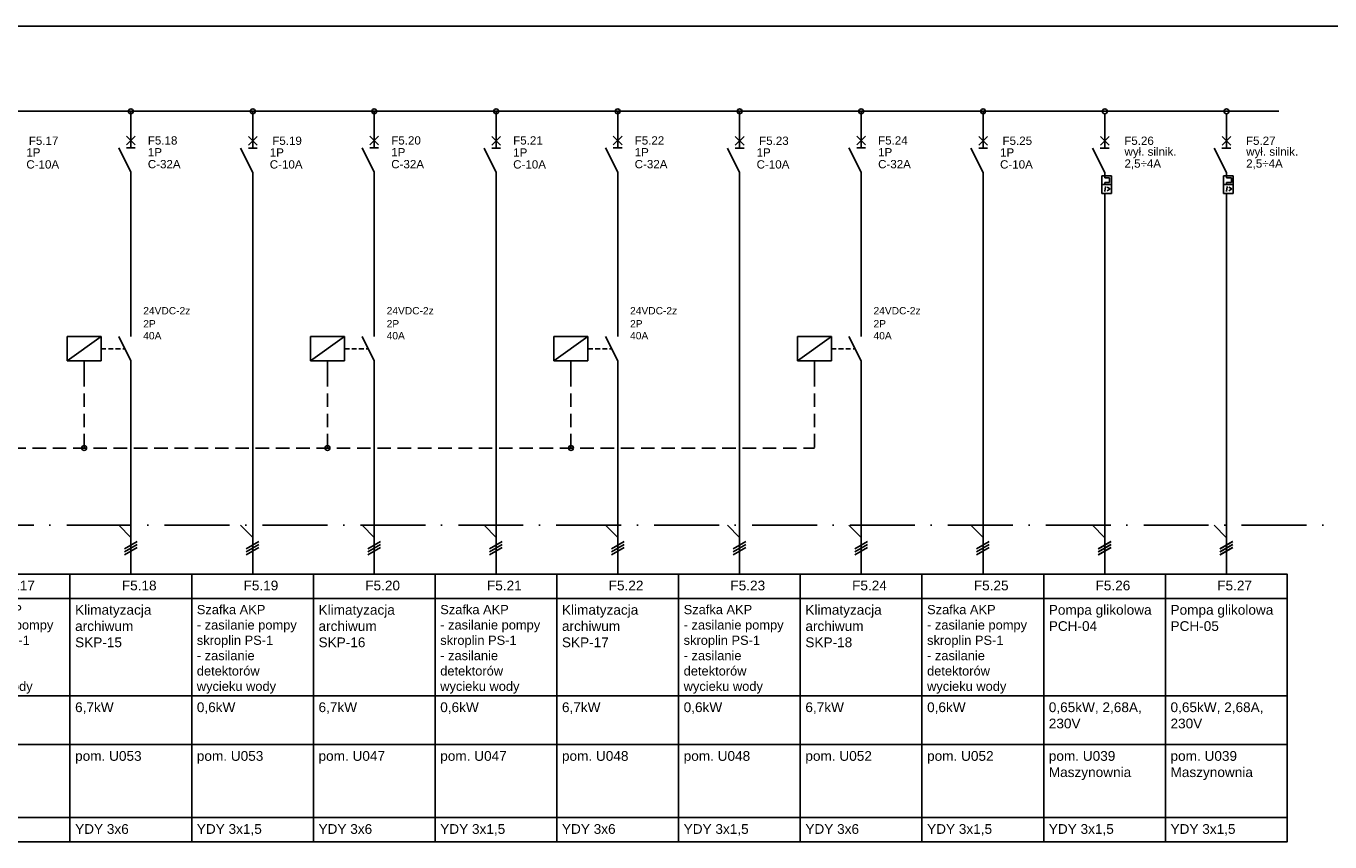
# Model space of a CAD drawing. Header units: centimetres. Extents: x -4250 to -484, y 169 to 6592.
# Tile 41 of 178: x -1846 to -1605, y 2408 to 2559. Entities that reach past the tile are written whole.
import ezdxf

# ---------------------------------------------------------------- set-up
doc = ezdxf.new("R2010")
doc.units = ezdxf.units.CM
for name, pattern in [('ACAD_ISO10W100', [18, 12, -3, 0, -3]), ('DASHED', [19.05, 12.7, -6.35]), ('DISCONTINU2', [0.375, 0.25, -0.125])]:
    doc.linetypes.add(name, pattern=pattern)
doc.layers.add('1', color=7, linetype='Continuous')
doc.styles.add('ArchiTECHStyle1', font='arial.ttf', dxfattribs={"height": 0.0032})
doc.styles.add('ARIAL', font='arial.ttf')

msp = doc.modelspace()

# ---------------------------------------------------------------- linework, layer by layer
msp.add_line((-2230.0822, 2543.1065), (-1614.229, 2543.1065))
at = {"color": 1, "linetype": 'DISCONTINU2', "ltscale": 10}
msp.add_line((-2155.8593, 2480.8837), (-1700.0699, 2480.8837), dxfattribs=at)
at = {"linetype": 'ACAD_ISO10W100'}
msp.add_line((-2652.7821, 2466.6065), (-1401.1789, 2466.6065), dxfattribs=at)
at = {"color": 1, "linetype": 'DISCONTINU2', "ltscale": 10}
for points in [[(-1835.0699, 2494.727), (-1835.0699, 2480.8837)], [(-1790.0699, 2494.727), (-1790.0699, 2480.8837)], [(-1745.0699, 2494.727), (-1745.0699, 2480.8837)], [(-1700.0699, 2494.727), (-1700.0699, 2480.8837)]]:
    msp.add_lwpolyline(points, dxfattribs=at)
at = {"color": 1}
for points in [[(-1860.1789, 2457.5975), (-1837.6789, 2457.5975), (-1837.6789, 2453.0975), (-1860.1789, 2453.0975), (-1860.1789, 2457.5975)], [(-1837.6789, 2457.5975), (-1815.1789, 2457.5975), (-1815.1789, 2453.0975), (-1837.6789, 2453.0975), (-1837.6789, 2457.5975)], [(-1815.1789, 2457.5975), (-1792.6789, 2457.5975), (-1792.6789, 2453.0975), (-1815.1789, 2453.0975), (-1815.1789, 2457.5975)], [(-1792.6789, 2457.5975), (-1770.1789, 2457.5975), (-1770.1789, 2453.0975), (-1792.6789, 2453.0975), (-1792.6789, 2457.5975)], [(-1770.1789, 2457.5975), (-1747.6789, 2457.5975), (-1747.6789, 2453.0975), (-1770.1789, 2453.0975), (-1770.1789, 2457.5975)], [(-1747.6789, 2457.5975), (-1725.1789, 2457.5975), (-1725.1789, 2453.0975), (-1747.6789, 2453.0975), (-1747.6789, 2457.5975)], [(-1725.1789, 2457.5975), (-1702.6789, 2457.5975), (-1702.6789, 2453.0975), (-1725.1789, 2453.0975), (-1725.1789, 2457.5975)], [(-1702.6789, 2457.5975), (-1680.1789, 2457.5975), (-1680.1789, 2453.0975), (-1702.6789, 2453.0975), (-1702.6789, 2457.5975)], [(-1680.1789, 2457.5975), (-1657.6789, 2457.5975), (-1657.6789, 2453.0975), (-1680.1789, 2453.0975), (-1680.1789, 2457.5975)], [(-1657.6789, 2457.5975), (-1635.1789, 2457.5975), (-1635.1789, 2453.0975), (-1657.6789, 2453.0975), (-1657.6789, 2457.5975)], [(-1635.1789, 2457.5975), (-1612.6789, 2457.5975), (-1612.6789, 2453.0975), (-1635.1789, 2453.0975), (-1635.1789, 2457.5975)], [(-1860.1789, 2453.0975), (-1837.6789, 2453.0975), (-1837.6789, 2435.0975), (-1860.1789, 2435.0975), (-1860.1789, 2453.0975)], [(-1837.6789, 2453.0975), (-1815.1789, 2453.0975), (-1815.1789, 2435.0975), (-1837.6789, 2435.0975), (-1837.6789, 2453.0975)], [(-1815.1789, 2453.0975), (-1792.6789, 2453.0975), (-1792.6789, 2435.0975), (-1815.1789, 2435.0975), (-1815.1789, 2453.0975)], [(-1792.6789, 2453.0975), (-1770.1789, 2453.0975), (-1770.1789, 2435.0975), (-1792.6789, 2435.0975), (-1792.6789, 2453.0975)], [(-1770.1789, 2453.0975), (-1747.6789, 2453.0975), (-1747.6789, 2435.0975), (-1770.1789, 2435.0975), (-1770.1789, 2453.0975)], [(-1747.6789, 2453.0975), (-1725.1789, 2453.0975), (-1725.1789, 2435.0975), (-1747.6789, 2435.0975), (-1747.6789, 2453.0975)], [(-1725.1789, 2453.0975), (-1702.6789, 2453.0975), (-1702.6789, 2435.0975), (-1725.1789, 2435.0975), (-1725.1789, 2453.0975)], [(-1702.6789, 2453.0975), (-1680.1789, 2453.0975), (-1680.1789, 2435.0975), (-1702.6789, 2435.0975), (-1702.6789, 2453.0975)], [(-1680.1789, 2453.0975), (-1657.6789, 2453.0975), (-1657.6789, 2435.0975), (-1680.1789, 2435.0975), (-1680.1789, 2453.0975)], [(-1657.6789, 2453.0975), (-1635.1789, 2453.0975), (-1635.1789, 2435.0975), (-1657.6789, 2435.0975), (-1657.6789, 2453.0975)], [(-1635.1789, 2453.0975), (-1612.6789, 2453.0975), (-1612.6789, 2435.0975), (-1635.1789, 2435.0975), (-1635.1789, 2453.0975)], [(-1860.1789, 2435.0975), (-1837.6789, 2435.0975), (-1837.6789, 2426.0975), (-1860.1789, 2426.0975), (-1860.1789, 2435.0975)], [(-1837.6789, 2435.0975), (-1815.1789, 2435.0975), (-1815.1789, 2426.0975), (-1837.6789, 2426.0975), (-1837.6789, 2435.0975)], [(-1815.1789, 2435.0975), (-1792.6789, 2435.0975), (-1792.6789, 2426.0975), (-1815.1789, 2426.0975), (-1815.1789, 2435.0975)], [(-1792.6789, 2435.0975), (-1770.1789, 2435.0975), (-1770.1789, 2426.0975), (-1792.6789, 2426.0975), (-1792.6789, 2435.0975)], [(-1770.1789, 2435.0975), (-1747.6789, 2435.0975), (-1747.6789, 2426.0975), (-1770.1789, 2426.0975), (-1770.1789, 2435.0975)], [(-1747.6789, 2435.0975), (-1725.1789, 2435.0975), (-1725.1789, 2426.0975), (-1747.6789, 2426.0975), (-1747.6789, 2435.0975)], [(-1725.1789, 2435.0975), (-1702.6789, 2435.0975), (-1702.6789, 2426.0975), (-1725.1789, 2426.0975), (-1725.1789, 2435.0975)], [(-1702.6789, 2435.0975), (-1680.1789, 2435.0975), (-1680.1789, 2426.0975), (-1702.6789, 2426.0975), (-1702.6789, 2435.0975)], [(-1680.1789, 2435.0975), (-1657.6789, 2435.0975), (-1657.6789, 2426.0975), (-1680.1789, 2426.0975), (-1680.1789, 2435.0975)], [(-1657.6789, 2435.0975), (-1635.1789, 2435.0975), (-1635.1789, 2426.0975), (-1657.6789, 2426.0975), (-1657.6789, 2435.0975)], [(-1635.1789, 2435.0975), (-1612.6789, 2435.0975), (-1612.6789, 2426.0975), (-1635.1789, 2426.0975), (-1635.1789, 2435.0975)], [(-1860.1789, 2426.0975), (-1837.6789, 2426.0975), (-1837.6789, 2412.5975), (-1860.1789, 2412.5975), (-1860.1789, 2426.0975)], [(-1837.6789, 2426.0975), (-1815.1789, 2426.0975), (-1815.1789, 2412.5975), (-1837.6789, 2412.5975), (-1837.6789, 2426.0975)], [(-1815.1789, 2426.0975), (-1792.6789, 2426.0975), (-1792.6789, 2412.5975), (-1815.1789, 2412.5975), (-1815.1789, 2426.0975)], [(-1792.6789, 2426.0975), (-1770.1789, 2426.0975), (-1770.1789, 2412.5975), (-1792.6789, 2412.5975), (-1792.6789, 2426.0975)], [(-1770.1789, 2426.0975), (-1747.6789, 2426.0975), (-1747.6789, 2412.5975), (-1770.1789, 2412.5975), (-1770.1789, 2426.0975)], [(-1747.6789, 2426.0975), (-1725.1789, 2426.0975), (-1725.1789, 2412.5975), (-1747.6789, 2412.5975), (-1747.6789, 2426.0975)], [(-1725.1789, 2426.0975), (-1702.6789, 2426.0975), (-1702.6789, 2412.5975), (-1725.1789, 2412.5975), (-1725.1789, 2426.0975)], [(-1702.6789, 2426.0975), (-1680.1789, 2426.0975), (-1680.1789, 2412.5975), (-1702.6789, 2412.5975), (-1702.6789, 2426.0975)], [(-1680.1789, 2426.0975), (-1657.6789, 2426.0975), (-1657.6789, 2412.5975), (-1680.1789, 2412.5975), (-1680.1789, 2426.0975)], [(-1657.6789, 2426.0975), (-1635.1789, 2426.0975), (-1635.1789, 2412.5975), (-1657.6789, 2412.5975), (-1657.6789, 2426.0975)], [(-1635.1789, 2426.0975), (-1612.6789, 2426.0975), (-1612.6789, 2412.5975), (-1635.1789, 2412.5975), (-1635.1789, 2426.0975)], [(-1860.1789, 2412.5975), (-1837.6789, 2412.5975), (-1837.6789, 2408.0975), (-1860.1789, 2408.0975), (-1860.1789, 2412.5975)], [(-1837.6789, 2412.5975), (-1815.1789, 2412.5975), (-1815.1789, 2408.0975), (-1837.6789, 2408.0975), (-1837.6789, 2412.5975)], [(-1815.1789, 2412.5975), (-1792.6789, 2412.5975), (-1792.6789, 2408.0975), (-1815.1789, 2408.0975), (-1815.1789, 2412.5975)], [(-1792.6789, 2412.5975), (-1770.1789, 2412.5975), (-1770.1789, 2408.0975), (-1792.6789, 2408.0975), (-1792.6789, 2412.5975)], [(-1770.1789, 2412.5975), (-1747.6789, 2412.5975), (-1747.6789, 2408.0975), (-1770.1789, 2408.0975), (-1770.1789, 2412.5975)], [(-1747.6789, 2412.5975), (-1725.1789, 2412.5975), (-1725.1789, 2408.0975), (-1747.6789, 2408.0975), (-1747.6789, 2412.5975)], [(-1725.1789, 2412.5975), (-1702.6789, 2412.5975), (-1702.6789, 2408.0975), (-1725.1789, 2408.0975), (-1725.1789, 2412.5975)], [(-1702.6789, 2412.5975), (-1680.1789, 2412.5975), (-1680.1789, 2408.0975), (-1702.6789, 2408.0975), (-1702.6789, 2412.5975)], [(-1680.1789, 2412.5975), (-1657.6789, 2412.5975), (-1657.6789, 2408.0975), (-1680.1789, 2408.0975), (-1680.1789, 2412.5975)], [(-1657.6789, 2412.5975), (-1635.1789, 2412.5975), (-1635.1789, 2408.0975), (-1657.6789, 2408.0975), (-1657.6789, 2412.5975)], [(-1635.1789, 2412.5975), (-1612.6789, 2412.5975), (-1612.6789, 2408.0975), (-1635.1789, 2408.0975), (-1635.1789, 2412.5975)]]:
    msp.add_lwpolyline(points, dxfattribs=at)
at = {"layer": '1'}
for p, q in [((-2652.7799, 2558.8557), (-1391.828, 2558.8557)), ((-1826.4289, 2527.3565), (-1826.4289, 2501.477)), ((-1803.887, 2527.3565), (-1803.887, 2457.5975)), ((-1781.4289, 2527.3565), (-1781.4289, 2501.477)), ((-1758.887, 2527.3565), (-1758.887, 2457.5975)), ((-1736.4289, 2527.3565), (-1736.4289, 2501.477)), ((-1713.887, 2527.3565), (-1713.887, 2457.5975)), ((-1691.4289, 2527.3565), (-1691.4289, 2501.477)), ((-1668.887, 2527.3565), (-1668.887, 2457.5975)), ((-1646.387, 2527.3565), (-1646.387, 2457.5975)), ((-1623.887, 2527.3565), (-1623.887, 2457.5975)), ((-1826.4289, 2496.977), (-1826.4289, 2457.5975)), ((-1781.4289, 2496.977), (-1781.4289, 2457.5975)), ((-1736.4289, 2496.977), (-1736.4289, 2457.5975)), ((-1691.4289, 2496.977), (-1691.4289, 2457.5975)), ((-1828.6789, 2466.6065), (-1826.4289, 2464.3565)), ((-1806.137, 2466.6065), (-1803.887, 2464.3565)), ((-1783.6789, 2466.6065), (-1781.4289, 2464.3565)), ((-1761.137, 2466.6065), (-1758.887, 2464.3565)), ((-1738.6789, 2466.6065), (-1736.4289, 2464.3565)), ((-1716.137, 2466.6065), (-1713.887, 2464.3565)), ((-1693.6789, 2466.6065), (-1691.4289, 2464.3565)), ((-1671.137, 2466.6065), (-1668.887, 2464.3565)), ((-1648.6789, 2466.6065), (-1646.4289, 2464.3565)), ((-1626.1789, 2466.6065), (-1623.9289, 2464.3565)), ((-1827.5989, 2462.2415), (-1825.2589, 2463.5915)), ((-1805.0989, 2462.2415), (-1802.7589, 2463.5915)), ((-1782.5989, 2462.2415), (-1780.2589, 2463.5915)), ((-1760.0989, 2462.2415), (-1757.7589, 2463.5915)), ((-1737.5989, 2462.2415), (-1735.2589, 2463.5915)), ((-1715.0989, 2462.2415), (-1712.7589, 2463.5915)), ((-1692.5989, 2462.2415), (-1690.2589, 2463.5915)), ((-1670.0989, 2462.2415), (-1667.7589, 2463.5915)), ((-1647.5989, 2462.2415), (-1645.2589, 2463.5915)), ((-1647.557, 2462.2415), (-1645.217, 2463.5915)), ((-1625.0989, 2462.2415), (-1622.7589, 2463.5915)), ((-1625.057, 2462.2415), (-1622.717, 2463.5915)), ((-1827.5989, 2461.7015), (-1825.2589, 2463.0515)), ((-1827.5989, 2461.1615), (-1825.2589, 2462.5115)), ((-1805.0989, 2461.7015), (-1802.7589, 2463.0515)), ((-1805.0989, 2461.1615), (-1802.7589, 2462.5115)), ((-1782.5989, 2461.7015), (-1780.2589, 2463.0515)), ((-1782.5989, 2461.1615), (-1780.2589, 2462.5115)), ((-1760.0989, 2461.7015), (-1757.7589, 2463.0515)), ((-1760.0989, 2461.1615), (-1757.7589, 2462.5115)), ((-1737.5989, 2461.7015), (-1735.2589, 2463.0515)), ((-1737.5989, 2461.1615), (-1735.2589, 2462.5115)), ((-1715.0989, 2461.7015), (-1712.7589, 2463.0515)), ((-1715.0989, 2461.1615), (-1712.7589, 2462.5115)), ((-1692.5989, 2461.7015), (-1690.2589, 2463.0515)), ((-1692.5989, 2461.1615), (-1690.2589, 2462.5115)), ((-1670.0989, 2461.7015), (-1667.7589, 2463.0515)), ((-1670.0989, 2461.1615), (-1667.7589, 2462.5115)), ((-1647.5989, 2461.7015), (-1645.2589, 2463.0515)), ((-1647.5989, 2461.1615), (-1645.2589, 2462.5115)), ((-1647.557, 2461.7015), (-1645.217, 2463.0515)), ((-1647.557, 2461.1615), (-1645.217, 2462.5115)), ((-1625.0989, 2461.7015), (-1622.7589, 2463.0515)), ((-1625.0989, 2461.1615), (-1622.7589, 2462.5115)), ((-1625.057, 2461.7015), (-1622.717, 2463.0515)), ((-1625.057, 2461.1615), (-1622.717, 2462.5115))]:
    msp.add_line(p, q, dxfattribs=at)
at = {"layer": '1', "color": 3}
for p, q in [((-1826.4289, 2543.1065), (-1826.4289, 2540.8115)), ((-1803.887, 2543.1065), (-1803.887, 2540.8115)), ((-1781.4289, 2543.1065), (-1781.4289, 2540.8115)), ((-1758.887, 2543.1065), (-1758.887, 2540.8115)), ((-1736.4289, 2543.1065), (-1736.4289, 2540.8115)), ((-1713.887, 2543.1065), (-1713.887, 2540.8115)), ((-1691.4289, 2543.1065), (-1691.4289, 2540.8115)), ((-1668.887, 2543.1065), (-1668.887, 2540.8115)), ((-1826.4289, 2540.8565), (-1826.4289, 2536.3565)), ((-1803.887, 2540.8115), (-1803.887, 2536.3115)), ((-1803.887, 2540.8115), (-1803.887, 2536.3115)), ((-1781.4289, 2540.8565), (-1781.4289, 2536.3565)), ((-1758.887, 2540.8115), (-1758.887, 2536.3115)), ((-1758.887, 2540.8115), (-1758.887, 2536.3115)), ((-1736.4289, 2540.8565), (-1736.4289, 2536.3565)), ((-1713.887, 2540.8115), (-1713.887, 2536.3115)), ((-1713.887, 2540.8115), (-1713.887, 2536.3115)), ((-1691.4289, 2540.8565), (-1691.4289, 2536.3565)), ((-1668.887, 2540.8115), (-1668.887, 2536.3115)), ((-1668.887, 2540.8115), (-1668.887, 2536.3115)), ((-1646.387, 2542.6565), (-1646.387, 2536.3115)), ((-1623.887, 2542.6565), (-1623.887, 2536.3115)), ((-1825.6189, 2536.8965), (-1827.2389, 2538.5165)), ((-1827.2389, 2536.8965), (-1825.6189, 2538.5165)), ((-1804.697, 2536.8515), (-1803.077, 2538.4715)), ((-1803.077, 2536.8515), (-1804.697, 2538.4715)), ((-1780.6189, 2536.8965), (-1782.2389, 2538.5165)), ((-1782.2389, 2536.8965), (-1780.6189, 2538.5165)), ((-1759.697, 2536.8515), (-1758.077, 2538.4715)), ((-1758.077, 2536.8515), (-1759.697, 2538.4715)), ((-1735.6189, 2536.8965), (-1737.2389, 2538.5165)), ((-1737.2389, 2536.8965), (-1735.6189, 2538.5165)), ((-1714.697, 2536.8515), (-1713.077, 2538.4715)), ((-1713.077, 2536.8515), (-1714.697, 2538.4715)), ((-1690.6189, 2536.8965), (-1692.2389, 2538.5165)), ((-1692.2389, 2536.8965), (-1690.6189, 2538.5165)), ((-1669.697, 2536.8515), (-1668.077, 2538.4715)), ((-1668.077, 2536.8515), (-1669.697, 2538.4715)), ((-1647.197, 2536.8515), (-1645.577, 2538.4715)), ((-1645.577, 2536.8515), (-1647.197, 2538.4715)), ((-1623.077, 2536.8515), (-1624.697, 2538.4715)), ((-1624.697, 2536.8515), (-1623.077, 2538.4715)), ((-1826.4289, 2531.8565), (-1828.6789, 2536.3565)), ((-1825.6189, 2536.3565), (-1827.2389, 2536.3565)), ((-1803.887, 2531.8115), (-1806.137, 2536.3115)), ((-1803.077, 2536.3115), (-1804.697, 2536.3115)), ((-1781.4289, 2531.8565), (-1783.6789, 2536.3565)), ((-1780.6189, 2536.3565), (-1782.2389, 2536.3565)), ((-1758.887, 2531.8115), (-1761.137, 2536.3115)), ((-1758.077, 2536.3115), (-1759.697, 2536.3115)), ((-1736.4289, 2531.8565), (-1738.6789, 2536.3565)), ((-1735.6189, 2536.3565), (-1737.2389, 2536.3565)), ((-1713.887, 2531.8115), (-1716.137, 2536.3115)), ((-1713.077, 2536.3115), (-1714.697, 2536.3115)), ((-1691.4289, 2531.8565), (-1693.6789, 2536.3565)), ((-1690.6189, 2536.3565), (-1692.2389, 2536.3565)), ((-1668.887, 2531.8115), (-1671.137, 2536.3115)), ((-1668.077, 2536.3115), (-1669.697, 2536.3115)), ((-1646.387, 2531.8115), (-1648.637, 2536.3115)), ((-1645.6189, 2536.3115), (-1647.2389, 2536.3115)), ((-1645.577, 2536.3115), (-1647.197, 2536.3115)), ((-1623.887, 2531.8115), (-1626.137, 2536.3115)), ((-1623.1189, 2536.3115), (-1624.7389, 2536.3115)), ((-1623.077, 2536.3115), (-1624.697, 2536.3115)), ((-1826.4289, 2531.8565), (-1826.4289, 2527.3565)), ((-1803.887, 2531.8115), (-1803.887, 2527.3115)), ((-1781.4289, 2531.8565), (-1781.4289, 2527.3565)), ((-1758.887, 2531.8115), (-1758.887, 2527.3115)), ((-1736.4289, 2531.8565), (-1736.4289, 2527.3565)), ((-1713.887, 2531.8115), (-1713.887, 2527.3115)), ((-1691.4289, 2531.8565), (-1691.4289, 2527.3565)), ((-1668.887, 2531.8115), (-1668.887, 2527.3115)), ((-1646.927, 2531.1815), (-1645.127, 2531.1815)), ((-1646.927, 2531.1815), (-1646.927, 2527.9415)), ((-1646.387, 2531.8115), (-1646.387, 2530.8215)), ((-1645.127, 2531.1815), (-1645.127, 2527.9415)), ((-1624.427, 2531.1815), (-1624.427, 2527.9415)), ((-1624.427, 2531.1815), (-1622.627, 2531.1815)), ((-1623.887, 2531.8115), (-1623.887, 2530.8215)), ((-1622.627, 2531.1815), (-1622.627, 2527.9415)), ((-1646.927, 2529.5615), (-1645.127, 2529.5615)), ((-1646.387, 2530.8215), (-1645.487, 2530.8215)), ((-1646.387, 2529.9215), (-1645.487, 2529.9215)), ((-1646.387, 2529.9215), (-1646.387, 2529.5615)), ((-1646.387, 2529.1115), (-1646.126, 2529.1115)), ((-1646.261, 2529.1115), (-1646.387, 2528.3915)), ((-1645.946, 2529.1115), (-1645.406, 2528.7515)), ((-1645.406, 2528.7515), (-1645.946, 2528.3915)), ((-1645.487, 2530.8215), (-1645.487, 2529.9215)), ((-1624.427, 2529.5615), (-1622.627, 2529.5615)), ((-1623.887, 2530.8215), (-1622.987, 2530.8215)), ((-1623.887, 2529.9215), (-1623.887, 2529.5615)), ((-1623.887, 2529.9215), (-1622.987, 2529.9215)), ((-1623.761, 2529.1115), (-1623.887, 2528.3915)), ((-1623.887, 2529.1115), (-1623.626, 2529.1115)), ((-1623.446, 2529.1115), (-1622.906, 2528.7515)), ((-1622.906, 2528.7515), (-1623.446, 2528.3915)), ((-1622.987, 2530.8215), (-1622.987, 2529.9215)), ((-1646.927, 2527.9415), (-1645.127, 2527.9415)), ((-1646.522, 2528.3915), (-1646.252, 2528.3915)), ((-1646.387, 2527.9415), (-1646.387, 2527.3115)), ((-1646.387, 2527.3565), (-1646.387, 2525.0615)), ((-1624.427, 2527.9415), (-1622.627, 2527.9415)), ((-1624.022, 2528.3915), (-1623.752, 2528.3915)), ((-1623.887, 2527.9415), (-1623.887, 2527.3115)), ((-1623.887, 2527.3565), (-1623.887, 2525.0615)), ((-1646.4289, 2525.0615), (-1646.4289, 2525.0615)), ((-1646.387, 2525.0615), (-1646.387, 2525.0615)), ((-1623.9289, 2525.0615), (-1623.9289, 2525.0615)), ((-1623.887, 2525.0615), (-1623.887, 2525.0615))]:
    msp.add_line(p, q, dxfattribs=at)
at = {"layer": '1', "color": 1}
for p, q in [((-1838.2199, 2501.477), (-1831.9199, 2501.477)), ((-1838.2199, 2501.477), (-1838.2199, 2496.977)), ((-1831.9199, 2501.477), (-1831.9199, 2496.977)), ((-1826.4289, 2496.977), (-1828.6789, 2501.477)), ((-1793.2199, 2501.477), (-1786.9199, 2501.477)), ((-1793.2199, 2501.477), (-1793.2199, 2496.977)), ((-1786.9199, 2501.477), (-1786.9199, 2496.977)), ((-1781.4289, 2496.977), (-1783.6789, 2501.477)), ((-1748.2199, 2501.477), (-1741.9199, 2501.477)), ((-1748.2199, 2501.477), (-1748.2199, 2496.977)), ((-1741.9199, 2501.477), (-1741.9199, 2496.977)), ((-1736.4289, 2496.977), (-1738.6789, 2501.477)), ((-1703.2199, 2501.477), (-1696.9199, 2501.477)), ((-1703.2199, 2501.477), (-1703.2199, 2496.977)), ((-1696.9199, 2501.477), (-1696.9199, 2496.977)), ((-1691.4289, 2496.977), (-1693.6789, 2501.477)), ((-1838.2199, 2496.977), (-1831.9199, 2496.977)), ((-1835.0699, 2494.727), (-1835.0699, 2496.977)), ((-1826.4289, 2496.977), (-1826.4289, 2492.477)), ((-1793.2199, 2496.977), (-1786.9199, 2496.977)), ((-1790.0699, 2494.727), (-1790.0699, 2496.977)), ((-1781.4289, 2496.977), (-1781.4289, 2492.477)), ((-1748.2199, 2496.977), (-1741.9199, 2496.977)), ((-1745.0699, 2494.727), (-1745.0699, 2496.977)), ((-1736.4289, 2496.977), (-1736.4289, 2492.477)), ((-1703.2199, 2496.977), (-1696.9199, 2496.977)), ((-1700.0699, 2494.727), (-1700.0699, 2496.977)), ((-1691.4289, 2496.977), (-1691.4289, 2492.477))]:
    msp.add_line(p, q, dxfattribs=at)
for points in [[(-1838.2199, 2496.977), (-1831.9199, 2501.477)], [(-1793.2199, 2496.977), (-1786.9199, 2501.477)], [(-1748.2199, 2496.977), (-1741.9199, 2501.477)], [(-1703.2199, 2496.977), (-1696.9199, 2501.477)]]:
    msp.add_lwpolyline(points, dxfattribs=at)
at = {"layer": '1', "color": 1, "linetype": 'DASHED', "ltscale": 0.07}
for points in [[(-1831.9199, 2499.227), (-1827.5539, 2499.227)], [(-1786.9199, 2499.227), (-1782.5539, 2499.227)], [(-1741.9199, 2499.227), (-1737.5539, 2499.227)], [(-1696.9199, 2499.227), (-1692.5539, 2499.227)]]:
    msp.add_lwpolyline(points, dxfattribs=at)
at = {"layer": '1', "color": 3}
for centre in [(-1803.887, 2543.1065), (-1758.887, 2543.1065), (-1713.887, 2543.1065), (-1668.887, 2543.1065), (-1646.387, 2543.1065), (-1623.887, 2543.1065)]:
    msp.add_circle(centre, 0.45, dxfattribs=at)
at = {"layer": 'Defpoints', "color": 3, "linetype": 'Continuous'}
for centre in [(-1826.4289, 2543.1065), (-1781.4289, 2543.1065), (-1736.4289, 2543.1065), (-1691.4289, 2543.1065)]:
    msp.add_circle(centre, 0.45, dxfattribs=at)
at = {"layer": 'Defpoints', "color": 1, "linetype": 'Continuous'}
for centre in [(-1835.0699, 2480.8837), (-1790.0699, 2480.8837), (-1745.0699, 2480.8837)]:
    msp.add_circle(centre, 0.45, dxfattribs=at)

# ---------------------------------------------------------------- texts
at = {"color": 1, "linetype": 'Continuous', "style": 'ARIAL'}
for s, p in [('24VDC-2z', (-1824.1339, 2505.585)), ('24VDC-2z', (-1779.1339, 2505.585)), ('24VDC-2z', (-1734.1339, 2505.585)), ('24VDC-2z', (-1689.1339, 2505.585)), ('2P', (-1824.1339, 2503.1745)), ('2P', (-1779.1339, 2503.1745)), ('2P', (-1734.1339, 2503.1745)), ('2P', (-1689.1339, 2503.1745)), ('40A', (-1824.1339, 2500.9695)), ('40A', (-1779.1339, 2500.9695)), ('40A', (-1734.1339, 2500.9695)), ('40A', (-1689.1339, 2500.9695))]:
    msp.add_text(s, height=1.35, dxfattribs=at).set_placement(p)
at = {"color": 1, "style": 'ARIAL'}
for s, p in [('F5.17', (-1850.5972, 2454.5825)), ('F5.18', (-1828.0972, 2454.5825)), ('F5.19', (-1805.5972, 2454.5825)), ('F5.20', (-1783.0972, 2454.5825)), ('F5.21', (-1760.5972, 2454.5825)), ('F5.22', (-1738.0972, 2454.5825)), ('F5.23', (-1715.5972, 2454.5825)), ('F5.24', (-1693.0972, 2454.5825)), ('F5.25', (-1670.5972, 2454.5825)), ('F5.26', (-1648.0972, 2454.5825)), ('F5.27', (-1625.5972, 2454.5825))]:
    msp.add_text(s, height=1.8, dxfattribs=at).set_placement(p)
at = {"color": 1, "linetype": 'Continuous', "char_height": 1.8, "attachment_point": 1}
for s, insert, width, style in [('\\fArial|b0|i0|c238|p34;\\H0.944444x;\\T1;\\W1;Szafka AKP\\P- zasilanie pompy\\Pskroplin PS-1\\P- zasilanie\\Pdetektorów\\Pwycieku wody', (-1859.2339, 2451.8825), 27.81648, 'ARIAL'), ('Klimatyzacja archiwum\\PSKP-15', (-1836.7339, 2451.8825), 21.555, 'ArchiTECHStyle1'), ('\\fArial|b0|i0|c238|p34;\\H0.944444x;\\T1;\\W1;Szafka AKP\\P- zasilanie pompy\\Pskroplin PS-1\\P- zasilanie\\Pdetektorów\\Pwycieku wody', (-1814.2339, 2451.8825), 27.81648, 'ARIAL'), ('Klimatyzacja archiwum\\PSKP-16', (-1791.7339, 2451.8825), 21.555, 'ArchiTECHStyle1'), ('\\fArial|b0|i0|c238|p34;\\H0.944444x;\\T1;\\W1;Szafka AKP\\P- zasilanie pompy\\Pskroplin PS-1\\P- zasilanie\\Pdetektorów\\Pwycieku wody', (-1769.2339, 2451.8825), 27.81648, 'ARIAL'), ('Klimatyzacja archiwum\\PSKP-17', (-1746.7339, 2451.8825), 21.555, 'ArchiTECHStyle1'), ('\\fArial|b0|i0|c238|p34;\\H0.944444x;\\T1;\\W1;Szafka AKP\\P- zasilanie pompy\\Pskroplin PS-1\\P- zasilanie\\Pdetektorów\\Pwycieku wody', (-1724.2339, 2451.8825), 27.81648, 'ARIAL'), ('Klimatyzacja archiwum\\PSKP-18', (-1701.7339, 2451.8825), 21.555, 'ArchiTECHStyle1'), ('\\fArial|b0|i0|c238|p34;\\H0.944444x;\\T1;\\W1;Szafka AKP\\P- zasilanie pompy\\Pskroplin PS-1\\P- zasilanie\\Pdetektorów\\Pwycieku wody', (-1679.2339, 2451.8825), 27.81648, 'ARIAL'), ('\\fArial|b0|i0|c238|p34;Pompa glikolowa\\PPCH-04', (-1656.7339, 2451.8825), 27.81648, 'ARIAL'), ('\\fArial|b0|i0|c238|p34;Pompa glikolowa\\PPCH-05', (-1634.2339, 2451.8825), 27.81648, 'ARIAL'), ('\\fArial|b0|i0|c238|p34;6,7kW', (-1836.7339, 2433.8825), 27.81648, 'ARIAL'), ('\\fArial|b0|i0|c238|p34;0,6kW', (-1814.2339, 2433.8825), 27.81648, 'ARIAL'), ('\\fArial|b0|i0|c238|p34;6,7kW', (-1791.7339, 2433.8825), 27.81648, 'ARIAL'), ('\\fArial|b0|i0|c238|p34;0,6kW', (-1769.2339, 2433.8825), 27.81648, 'ARIAL'), ('\\fArial|b0|i0|c238|p34;6,7kW', (-1746.7339, 2433.8825), 27.81648, 'ARIAL'), ('\\fArial|b0|i0|c238|p34;0,6kW', (-1724.2339, 2433.8825), 27.81648, 'ARIAL'), ('\\fArial|b0|i0|c238|p34;6,7kW', (-1701.7339, 2433.8825), 27.81648, 'ARIAL'), ('\\fArial|b0|i0|c238|p34;0,6kW', (-1679.2339, 2433.8825), 27.81648, 'ARIAL'), ('\\fArial|b0|i0|c238|p34;0,65kW, 2,68A,\\P230V', (-1656.7339, 2433.8825), 27.81648, 'ARIAL'), ('\\fArial|b0|i0|c238|p34;0,65kW, 2,68A,\\P230V', (-1634.2339, 2433.8825), 27.81648, 'ARIAL'), ('\\fArial|b0|i0|c238|p34;pom. U053', (-1836.7339, 2424.8825), 27.81648, 'ARIAL'), ('\\fArial|b0|i0|c238|p34;pom. U053', (-1814.2339, 2424.8825), 27.81648, 'ARIAL'), ('\\fArial|b0|i0|c238|p34;pom. U047', (-1791.7339, 2424.8825), 27.81648, 'ARIAL'), ('\\fArial|b0|i0|c238|p34;pom. U047', (-1769.2339, 2424.8825), 27.81648, 'ARIAL'), ('\\fArial|b0|i0|c238|p34;pom. U048', (-1746.7339, 2424.8825), 27.81648, 'ARIAL'), ('\\fArial|b0|i0|c238|p34;pom. U048', (-1724.2339, 2424.8825), 27.81648, 'ARIAL'), ('\\fArial|b0|i0|c238|p34;pom. U052', (-1701.7339, 2424.8825), 27.81648, 'ARIAL'), ('\\fArial|b0|i0|c238|p34;pom. U052', (-1679.2339, 2424.8825), 27.81648, 'ARIAL'), ('\\fArial|b0|i0|c238|p34;pom. U039\\PMaszynownia', (-1656.7339, 2424.8825), 27.81648, 'ARIAL'), ('\\fArial|b0|i0|c238|p34;pom. U039\\PMaszynownia', (-1634.2339, 2424.8825), 27.81648, 'ARIAL'), ('\\fArial|b0|i0|c238|p34;YDY 3x6', (-1836.7339, 2411.3825), 27.81648, 'ARIAL'), ('{\\fArial|b0|i0|c238|p34;YDY 3x1,5}', (-1814.2339, 2411.3825), 27.81648, 'ARIAL'), ('\\fArial|b0|i0|c238|p34;YDY 3x6', (-1791.7339, 2411.3825), 27.81648, 'ARIAL'), ('{\\fArial|b0|i0|c238|p34;YDY 3x1,5}', (-1769.2339, 2411.3825), 27.81648, 'ARIAL'), ('\\fArial|b0|i0|c238|p34;YDY 3x6', (-1746.7339, 2411.3825), 27.81648, 'ARIAL'), ('{\\fArial|b0|i0|c238|p34;YDY 3x1,5}', (-1724.2339, 2411.3825), 27.81648, 'ARIAL'), ('\\fArial|b0|i0|c238|p34;YDY 3x6', (-1701.7339, 2411.3825), 27.81648, 'ARIAL'), ('{\\fArial|b0|i0|c238|p34;YDY 3x1,5}', (-1679.2339, 2411.3825), 27.81648, 'ARIAL'), ('{\\fArial|b0|i0|c238|p34;YDY 3x1,5}', (-1656.7339, 2411.3825), 27.81648, 'ARIAL'), ('{\\fArial|b0|i0|c238|p34;YDY 3x1,5}', (-1634.2339, 2411.3825), 27.81648, 'ARIAL')]:
    msp.add_mtext(s, dxfattribs=dict(at, insert=insert, width=width, style=style))
at = {"layer": '1', "color": 3, "style": 'ARIAL'}
for s, p in [('F5.17', (-1845.2839, 2536.9042)), ('F5.18', (-1823.2879, 2536.9642)), ('F5.19', (-1800.2839, 2536.9042)), ('F5.20', (-1778.2879, 2536.9642)), ('F5.21', (-1755.746, 2536.9642)), ('F5.22', (-1733.2879, 2536.9642)), ('F5.23', (-1710.2839, 2536.9042)), ('F5.24', (-1688.2879, 2536.9642)), ('F5.25', (-1665.2839, 2536.9042)), ('F5.26', (-1642.7839, 2536.9042)), ('F5.27', (-1620.2839, 2536.9042)), ('1P', (-1845.746, 2534.7365)), ('1P', (-1823.2879, 2534.7815)), ('1P', (-1800.746, 2534.7365)), ('1P', (-1778.2879, 2534.7815)), ('1P', (-1755.746, 2534.7365)), ('1P', (-1733.2879, 2534.7815)), ('1P', (-1710.746, 2534.7365)), ('1P', (-1688.2879, 2534.7815)), ('1P', (-1665.746, 2534.7365)), ('wył. silnik.', (-1642.742, 2534.8955)), ('wył. silnik.', (-1620.242, 2534.8955)), ('C-10A', (-1845.746, 2532.5315)), ('C-32A', (-1823.2879, 2532.5765)), ('C-10A', (-1800.746, 2532.5315)), ('C-32A', (-1778.2879, 2532.5765)), ('C-10A', (-1755.746, 2532.5315)), ('C-32A', (-1733.2879, 2532.5765)), ('C-10A', (-1710.746, 2532.5315)), ('C-32A', (-1688.2879, 2532.5765)), ('C-10A', (-1665.746, 2532.5315)), ('2,5÷4A', (-1642.742, 2532.6905)), ('2,5÷4A', (-1620.242, 2532.6905))]:
    msp.add_text(s, height=1.53, dxfattribs=at).set_placement(p)

doc.saveas('drawing.dxf')
